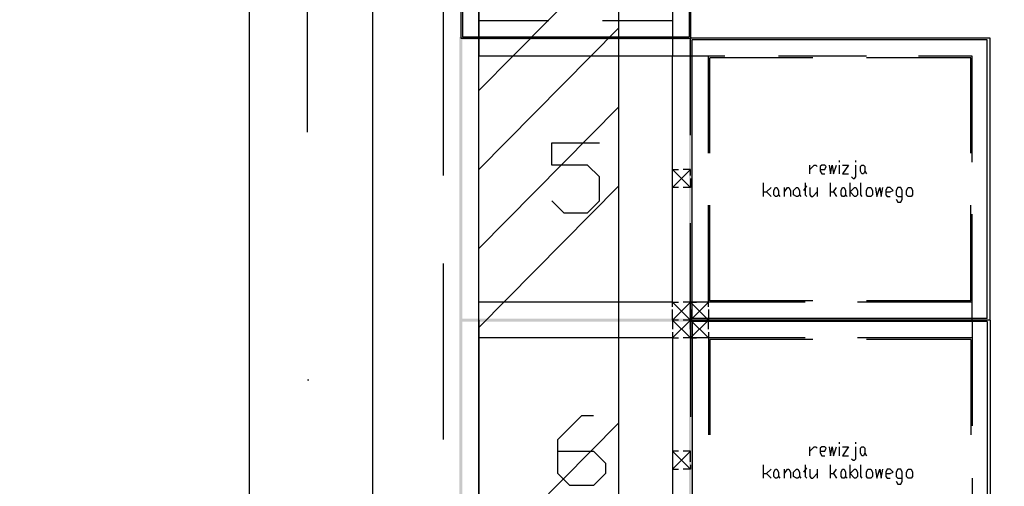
# Model space of a CAD drawing. Header units: millimetres. Extents: x 46 to 491, y -41 to 547.
# Tile 72 of 140: x 201 to 229, y 131 to 145. Entities that reach past the tile are written whole.
import ezdxf
from ezdxf import colors
from ezdxf.entities.mleader import LeaderData, LeaderLine
from ezdxf.math import Vec2, Vec3

# ---------------------------------------------------------------- set-up
doc = ezdxf.new("R2010")
doc.units = ezdxf.units.MM
doc.header["$LTSCALE"] = 10
doc.layers.add('_IE_adresy', color=173, linetype='Continuous')
doc.layers.add('xref', color=252, linetype='Continuous')
doc.styles.add('EEP_adresy', font='ARIALNI.TTF', dxfattribs={"width": 0.9, "height": 20})

# ---------------------------------------------------------------- blocks, each defined once
blk = doc.blocks.new('stacja')
h = blk.add_hatch(color=5)
h.dxf.hatch_style = 2
h.paths.add_polyline_path([(159.173334, 85.640333), (159.258, 85.725), (159.173334, 93.726)])
h = blk.add_hatch(color=5)
h.dxf.hatch_style = 2
h.paths.add_polyline_path([(159.258, 85.725), (159.173334, 93.726), (159.258, 93.641333)])
h = blk.add_hatch(color=5)
h.dxf.hatch_style = 2
h.paths.add_polyline_path([(159.173334, 93.726), (159.258, 93.641333), (165.777334, 93.726)])
h = blk.add_hatch(color=5)
h.dxf.hatch_style = 2
h.paths.add_polyline_path([(159.258, 93.641333), (165.777334, 93.726), (165.692667, 93.641333)])
h = blk.add_hatch(color=5)
h.dxf.hatch_style = 2
h.paths.add_polyline_path([(165.777334, 93.726), (165.692667, 93.641333), (165.777334, 85.640333)])
h = blk.add_hatch(color=5)
h.dxf.hatch_style = 2
h.paths.add_polyline_path([(165.692667, 93.641333), (165.777334, 85.640333), (165.692667, 85.725)])
h = blk.add_hatch(color=5)
h.dxf.hatch_style = 2
h.paths.add_polyline_path([(159.173334, 77.639333), (159.258, 77.724), (159.173334, 85.725)])
h = blk.add_hatch(color=5)
h.dxf.hatch_style = 2
h.paths.add_polyline_path([(159.258, 77.724), (159.173334, 85.725), (159.258, 85.640333)])
h = blk.add_hatch(color=5)
h.dxf.hatch_style = 2
h.paths.add_polyline_path([(159.173334, 85.725), (159.258, 85.640333), (165.777334, 85.725)])
h = blk.add_hatch(color=5)
h.dxf.hatch_style = 2
h.paths.add_polyline_path([(165.777334, 85.640333), (165.692667, 85.725), (159.173334, 85.640333)])
h = blk.add_hatch(color=5)
h.dxf.hatch_style = 2
h.paths.add_polyline_path([(165.692667, 85.725), (159.173334, 85.640333), (159.258, 85.725)])
h = blk.add_hatch(color=5)
h.dxf.hatch_style = 2
h.paths.add_polyline_path([(159.258, 85.640333), (165.777334, 85.725), (165.692667, 85.640333)])
h = blk.add_hatch(color=5)
h.dxf.hatch_style = 2
h.paths.add_polyline_path([(165.777334, 85.725), (165.692667, 85.640333), (165.777334, 77.639333)])
h = blk.add_hatch(color=5)
h.dxf.hatch_style = 2
h.paths.add_polyline_path([(165.692667, 85.640333), (165.777334, 77.639333), (165.692667, 77.724)])
at = {"color": 9, "lineweight": 25}
for points in [[(154.855334, 91.016666), (154.855334, 111.336666)], [(159.723667, 96.435333), (159.723667, 93.175666)], [(167.174334, 95.25), (165.692667, 95.25), (165.692667, 93.726)], [(163.237334, 94.191666), (165.227, 94.191666)], [(165.735, 90.932), (165.735, 93.683666)], [(159.723667, 53.170666), (159.723667, 93.175666)], [(166.708667, 93.175666), (165.227, 93.175666)], [(166.243, 90.424), (166.243, 93.175666)], [(166.285334, 90.424), (166.285334, 93.133333)], [(169.206334, 93.133333), (166.285334, 93.133333)], [(173.693667, 90.424), (173.693667, 93.133333)], [(173.736, 90.17), (173.736, 93.175666)], [(169.121667, 89.831333), (169.121667, 90.085333)], [(169.121667, 89.958333), (169.248667, 90.085333), (169.291, 90.085333), (169.333334, 90.043)], [(169.418, 89.958333), (169.545, 89.958333), (169.587334, 90.043), (169.545, 90.085333), (169.460334, 90.085333), (169.418, 90.043), (169.418, 89.916), (169.460334, 89.831333), (169.545, 89.831333)], [(169.672, 90.085333), (169.714334, 89.831333), (169.756667, 90.085333), (169.799, 89.831333), (169.883667, 90.085333)], [(170.053, 90.085333), (170.222334, 90.085333), (170.053, 89.831333), (170.222334, 89.831333)], [(170.307, 89.746666), (170.349334, 89.704333), (170.391667, 89.704333), (170.434, 89.746666), (170.434, 90.085333)], [(170.434, 90.17), (170.434, 90.212333)], [(165.735, 89.789), (165.735, 89.958333), (165.523334, 89.958333)], [(168.952334, 89.365666), (169.037, 89.492666)], [(168.994667, 89.577333), (168.994667, 89.238666), (169.037, 89.196333)], [(170.561, 89.577333), (170.561, 89.238666), (170.603334, 89.196333)], [(167.809334, 89.323333), (167.894, 89.323333), (168.021, 89.450333)], [(167.894, 89.323333), (168.021, 89.196333)], [(168.402, 89.323333), (168.486667, 89.450333), (168.529, 89.450333), (168.571334, 89.365666), (168.571334, 89.196333)], [(168.825334, 89.238666), (168.867667, 89.196333)], [(169.121667, 89.450333), (169.121667, 89.238666), (169.164, 89.196333), (169.206334, 89.196333), (169.333334, 89.323333)], [(169.714334, 89.323333), (169.799, 89.323333), (169.883667, 89.450333)], [(169.799, 89.323333), (169.883667, 89.196333)], [(170.984334, 89.450333), (171.026667, 89.196333), (171.111334, 89.450333), (171.153667, 89.196333), (171.196, 89.450333)], [(171.280667, 89.323333), (171.407667, 89.323333), (171.492334, 89.365666), (171.407667, 89.450333), (171.323, 89.450333), (171.280667, 89.365666), (171.280667, 89.238666), (171.323, 89.196333), (171.407667, 89.196333)], [(171.577, 89.111666), (171.619334, 89.027), (171.704, 89.027), (171.746334, 89.111666), (171.746334, 89.365666), (171.704, 89.450333), (171.619334, 89.450333), (171.577, 89.365666), (171.577, 89.238666), (171.619334, 89.196333), (171.746334, 89.196333)], [(166.243, 86.190666), (166.243, 88.942333)], [(173.736, 85.682666), (173.736, 88.688333)], [(165.735, 86.063666), (165.735, 86.190666), (165.523334, 86.190666)], [(168.994667, 86.190666), (165.735, 86.190666)], [(166.243, 86.063666), (166.243, 86.190666), (165.989, 86.190666)], [(169.206334, 86.233), (166.285334, 86.233)], [(173.736, 86.190666), (170.476334, 86.190666)], [(173.693667, 86.233), (170.730334, 86.233)], [(159.723667, 85.682666), (159.723667, 77.681666)], [(174.244, 85.682666), (165.735, 85.682666), (165.904334, 85.682666)], [(174.244, 85.682666), (165.735, 85.682666), (165.904334, 85.682666)], [(173.736, 85.682666), (173.736, 82.677)], [(165.735, 85.344), (165.735, 85.174666), (165.523334, 85.174666)], [(166.243, 85.344), (166.243, 85.174666), (165.989, 85.174666)], [(168.994667, 85.174666), (165.735, 85.174666)], [(166.243, 85.174666), (166.243, 82.423)], [(169.206334, 85.132333), (166.285334, 85.132333)], [(166.285334, 85.132333), (166.285334, 82.423)], [(173.736, 85.174666), (170.476334, 85.174666)], [(170.434, 82.169), (170.434, 82.211333)], [(169.121667, 81.830333), (169.121667, 82.084333)], [(169.121667, 81.957333), (169.248667, 82.084333), (169.291, 82.084333), (169.333334, 82.042)], [(169.418, 81.957333), (169.545, 81.957333), (169.587334, 82.042), (169.545, 82.084333), (169.460334, 82.084333), (169.418, 82.042), (169.418, 81.915), (169.460334, 81.830333), (169.545, 81.830333)], [(169.672, 82.084333), (169.714334, 81.830333), (169.756667, 82.084333), (169.799, 81.830333), (169.883667, 82.084333)], [(170.053, 82.084333), (170.222334, 82.084333), (170.053, 81.830333), (170.222334, 81.830333)], [(170.307, 81.745666), (170.349334, 81.703333), (170.391667, 81.703333), (170.434, 81.745666), (170.434, 82.084333)], [(165.735, 81.576333), (165.735, 81.449333), (165.523334, 81.449333)], [(167.809334, 81.322333), (167.894, 81.322333), (168.021, 81.449333)], [(168.402, 81.322333), (168.486667, 81.449333), (168.529, 81.449333), (168.571334, 81.364666), (168.571334, 81.195333)], [(168.952334, 81.364666), (169.037, 81.491666)], [(168.994667, 81.576333), (168.994667, 81.237666), (169.037, 81.195333)], [(169.121667, 81.449333), (169.121667, 81.237666), (169.164, 81.195333), (169.206334, 81.195333), (169.333334, 81.322333)], [(169.714334, 81.322333), (169.799, 81.322333), (169.883667, 81.449333)], [(170.561, 81.576333), (170.561, 81.237666), (170.603334, 81.195333)], [(170.984334, 81.449333), (171.026667, 81.195333), (171.111334, 81.449333), (171.153667, 81.195333), (171.196, 81.449333)], [(171.280667, 81.322333), (171.407667, 81.322333), (171.492334, 81.364666), (171.407667, 81.449333), (171.323, 81.449333), (171.280667, 81.364666), (171.280667, 81.237666), (171.323, 81.195333), (171.407667, 81.195333)], [(171.577, 81.110666), (171.619334, 81.026), (171.704, 81.026), (171.746334, 81.110666), (171.746334, 81.364666), (171.704, 81.449333), (171.619334, 81.449333), (171.577, 81.364666), (171.577, 81.237666), (171.619334, 81.195333), (171.746334, 81.195333)], [(167.894, 81.322333), (168.021, 81.195333)], [(168.825334, 81.237666), (168.867667, 81.195333)], [(169.799, 81.322333), (169.883667, 81.195333)], [(173.736, 81.195333), (173.736, 78.189666)]]:
    blk.add_lwpolyline(points, dxfattribs=at)
at = {"color": 5, "lineweight": 25}
for points in [[(157.268334, 51.350333), (159.723667, 51.350333), (159.723667, 101.176666), (217.127667, 101.176666), (217.127667, 70.188666)], [(157.268334, 47.328666), (163.703, 47.328666), (163.703, 97.197333), (213.148334, 97.197333), (213.148334, 70.188666)], [(161.798, 89.069333), (162.136667, 88.730666), (162.814, 88.730666), (163.152667, 89.069333), (163.152667, 89.746666), (162.814, 90.085333), (161.798, 90.085333), (161.798, 90.720333), (163.152667, 90.720333)], [(161.967334, 81.957333), (162.983334, 81.957333), (163.322, 81.618666), (163.322, 81.322333), (162.983334, 80.983666), (162.306, 80.983666), (161.967334, 81.322333), (161.967334, 82.296), (162.644667, 82.973333), (162.983334, 82.973333)]]:
    blk.add_lwpolyline(points, dxfattribs=at)
at = {"color": 9, "lineweight": 25}
for points in [[(170.645667, 89.831333), (170.603334, 89.831333), (170.561, 89.916), (170.561, 90.043), (170.603334, 90.085333), (170.645667, 90.085333), (170.688, 90.043), (170.688, 89.916)], [(168.190334, 89.196333), (168.148, 89.196333), (168.105667, 89.238666), (168.105667, 89.365666), (168.148, 89.450333), (168.190334, 89.450333), (168.232667, 89.365666), (168.232667, 89.238666)], [(168.783, 89.196333), (168.740667, 89.196333), (168.656, 89.238666), (168.656, 89.365666), (168.740667, 89.450333), (168.783, 89.450333), (168.825334, 89.365666), (168.825334, 89.238666)], [(170.095334, 89.196333), (170.053, 89.196333), (170.010667, 89.238666), (170.010667, 89.365666), (170.053, 89.450333), (170.095334, 89.450333), (170.137667, 89.365666), (170.137667, 89.238666)], [(170.264667, 89.323333), (170.391667, 89.450333), (170.434, 89.450333), (170.476334, 89.365666), (170.476334, 89.238666), (170.434, 89.196333), (170.391667, 89.196333)], [(170.857334, 89.196333), (170.772667, 89.196333), (170.730334, 89.238666), (170.730334, 89.365666), (170.772667, 89.450333), (170.857334, 89.450333), (170.899667, 89.365666), (170.899667, 89.238666)], [(172.000334, 89.196333), (171.915667, 89.196333), (171.873334, 89.238666), (171.873334, 89.365666), (171.915667, 89.450333), (172.000334, 89.450333), (172.042667, 89.365666), (172.042667, 89.238666)], [(170.645667, 81.830333), (170.603334, 81.830333), (170.561, 81.915), (170.561, 82.042), (170.603334, 82.084333), (170.645667, 82.084333), (170.688, 82.042), (170.688, 81.915)], [(168.190334, 81.195333), (168.148, 81.195333), (168.105667, 81.237666), (168.105667, 81.364666), (168.148, 81.449333), (168.190334, 81.449333), (168.232667, 81.364666), (168.232667, 81.237666)], [(168.783, 81.195333), (168.740667, 81.195333), (168.656, 81.237666), (168.656, 81.364666), (168.740667, 81.449333), (168.783, 81.449333), (168.825334, 81.364666), (168.825334, 81.237666)], [(170.095334, 81.195333), (170.053, 81.195333), (170.010667, 81.237666), (170.010667, 81.364666), (170.053, 81.449333), (170.095334, 81.449333), (170.137667, 81.364666), (170.137667, 81.237666)], [(170.264667, 81.322333), (170.391667, 81.449333), (170.434, 81.449333), (170.476334, 81.364666), (170.476334, 81.237666), (170.434, 81.195333), (170.391667, 81.195333)], [(170.857334, 81.195333), (170.772667, 81.195333), (170.730334, 81.237666), (170.730334, 81.364666), (170.772667, 81.449333), (170.857334, 81.449333), (170.899667, 81.364666), (170.899667, 81.237666)], [(172.000334, 81.195333), (171.915667, 81.195333), (171.873334, 81.237666), (171.873334, 81.364666), (171.915667, 81.449333), (172.000334, 81.449333), (172.042667, 81.364666), (172.042667, 81.237666)]]:
    blk.add_lwpolyline(points, close=True, dxfattribs=at)
for points in [[(153.204334, 105.579333), (153.204334, 105.579333), (153.204334, 63.203666), (153.204334, 63.203666)], [(156.718, 63.203666), (156.718, 63.203666), (156.718, 104.182333), (156.718, 104.182333)], [(159.215667, 101.684666), (159.215667, 101.684666), (159.215667, 93.683666), (159.215667, 93.683666)], [(159.258, 101.642333), (159.258, 101.642333), (159.258, 93.726), (159.258, 93.726)], [(165.227, 95.673333), (165.227, 95.673333), (165.227, 93.175666), (165.227, 93.175666)], [(165.735, 95.207666), (165.735, 95.207666), (165.735, 93.683666), (165.735, 93.683666)], [(158.707667, 94.784333), (158.707667, 94.784333), (158.707667, 89.789), (158.707667, 89.789)], [(159.723667, 94.191666), (159.723667, 94.191666), (161.713334, 94.191666), (161.713334, 94.191666)], [(159.215667, 93.683666), (159.215667, 93.683666), (165.735, 93.683666), (165.735, 93.683666)], [(159.215667, 93.683666), (159.215667, 93.683666), (165.735, 93.683666), (165.735, 93.683666)], [(159.258, 93.726), (159.258, 93.726), (165.692667, 93.726), (165.692667, 93.726)], [(174.244, 93.683666), (174.244, 93.683666), (165.735, 93.683666), (165.735, 93.683666)], [(174.244, 85.682666), (174.244, 85.682666), (174.244, 93.683666), (174.244, 93.683666)], [(165.777334, 85.725), (165.777334, 85.725), (165.777334, 93.641333), (165.777334, 93.641333)], [(174.159334, 93.641333), (174.159334, 93.641333), (165.777334, 93.641333), (165.777334, 93.641333)], [(174.159334, 85.725), (174.159334, 85.725), (174.159334, 93.641333), (174.159334, 93.641333)], [(159.723667, 85.682666), (159.723667, 85.682666), (159.723667, 93.175666), (159.723667, 93.175666)], [(165.227, 93.175666), (165.227, 93.175666), (159.723667, 93.175666), (159.723667, 93.175666)], [(165.227, 86.190666), (165.227, 86.190666), (165.227, 93.175666), (165.227, 93.175666)], [(170.730334, 93.175666), (170.730334, 93.175666), (168.232667, 93.175666), (168.232667, 93.175666)], [(173.693667, 93.133333), (173.693667, 93.133333), (170.730334, 93.133333), (170.730334, 93.133333)], [(173.736, 93.175666), (173.736, 93.175666), (172.212, 93.175666), (172.212, 93.175666)], [(169.968334, 90.17), (169.968334, 90.17), (169.968334, 90.212333), (169.968334, 90.212333)], [(169.968334, 89.831333), (169.968334, 89.831333), (169.968334, 90.085333), (169.968334, 90.085333)], [(165.735, 89.958333), (165.735, 89.958333), (165.227, 89.450333), (165.227, 89.450333)], [(165.735, 89.450333), (165.735, 89.450333), (165.227, 89.958333), (165.227, 89.958333)], [(165.227, 89.958333), (165.227, 89.958333), (165.396334, 89.958333), (165.396334, 89.958333)], [(165.227, 89.789), (165.227, 89.789), (165.227, 89.958333), (165.227, 89.958333)], [(170.688, 89.916), (170.688, 89.916), (170.730334, 89.831333), (170.730334, 89.831333)], [(165.227, 89.450333), (165.227, 89.450333), (165.227, 89.704333), (165.227, 89.704333)], [(165.735, 89.704333), (165.735, 89.704333), (165.735, 89.450333), (165.735, 89.450333)], [(167.809334, 89.196333), (167.809334, 89.196333), (167.809334, 89.577333), (167.809334, 89.577333)], [(169.714334, 89.196333), (169.714334, 89.196333), (169.714334, 89.577333), (169.714334, 89.577333)], [(170.264667, 89.196333), (170.264667, 89.196333), (170.264667, 89.577333), (170.264667, 89.577333)], [(165.396334, 89.450333), (165.396334, 89.450333), (165.227, 89.450333), (165.227, 89.450333)], [(165.735, 89.450333), (165.735, 89.450333), (165.523334, 89.450333), (165.523334, 89.450333)], [(168.232667, 89.238666), (168.232667, 89.238666), (168.275, 89.196333), (168.275, 89.196333)], [(168.402, 89.196333), (168.402, 89.196333), (168.402, 89.450333), (168.402, 89.450333)], [(169.333334, 89.450333), (169.333334, 89.450333), (169.333334, 89.196333), (169.333334, 89.196333)], [(170.137667, 89.238666), (170.137667, 89.238666), (170.18, 89.196333), (170.18, 89.196333)], [(166.285334, 86.233), (166.285334, 86.233), (166.285334, 88.942333), (166.285334, 88.942333)], [(173.693667, 86.233), (173.693667, 86.233), (173.693667, 88.942333), (173.693667, 88.942333)], [(165.735, 85.682666), (165.735, 85.682666), (165.735, 88.434333), (165.735, 88.434333)], [(158.707667, 87.291333), (158.707667, 87.291333), (158.707667, 82.296), (158.707667, 82.296)], [(165.227, 86.190666), (165.227, 86.190666), (159.723667, 86.190666), (159.723667, 86.190666)], [(165.735, 86.190666), (165.735, 86.190666), (165.227, 85.682666), (165.227, 85.682666)], [(165.735, 85.682666), (165.735, 85.682666), (165.227, 86.190666), (165.227, 86.190666)], [(165.227, 86.190666), (165.227, 86.190666), (165.396334, 86.190666), (165.396334, 86.190666)], [(165.227, 86.063666), (165.227, 86.063666), (165.227, 86.190666), (165.227, 86.190666)], [(166.243, 86.190666), (166.243, 86.190666), (165.735, 85.682666), (165.735, 85.682666)], [(166.243, 85.682666), (166.243, 85.682666), (165.735, 86.190666), (165.735, 86.190666)], [(165.735, 86.190666), (165.735, 86.190666), (165.904334, 86.190666), (165.904334, 86.190666)], [(165.735, 86.063666), (165.735, 86.063666), (165.735, 86.190666), (165.735, 86.190666)], [(165.227, 85.682666), (165.227, 85.682666), (165.227, 85.979), (165.227, 85.979)], [(165.735, 85.979), (165.735, 85.979), (165.735, 85.682666), (165.735, 85.682666)], [(165.735, 85.682666), (165.735, 85.682666), (165.735, 85.979), (165.735, 85.979)], [(166.243, 85.979), (166.243, 85.979), (166.243, 85.682666), (166.243, 85.682666)], [(165.735, 85.174666), (165.735, 85.174666), (165.227, 85.682666), (165.227, 85.682666)], [(165.735, 85.682666), (165.735, 85.682666), (165.227, 85.174666), (165.227, 85.174666)], [(165.396334, 85.682666), (165.396334, 85.682666), (165.227, 85.682666), (165.227, 85.682666)], [(165.227, 85.682666), (165.227, 85.682666), (165.227, 85.428666), (165.227, 85.428666)], [(165.396334, 85.682666), (165.396334, 85.682666), (165.227, 85.682666), (165.227, 85.682666)], [(165.735, 85.682666), (165.735, 85.682666), (165.523334, 85.682666), (165.523334, 85.682666)], [(165.735, 85.682666), (165.735, 85.682666), (165.523334, 85.682666), (165.523334, 85.682666)], [(174.244, 85.682666), (174.244, 85.682666), (165.735, 85.682666), (165.735, 85.682666)], [(165.735, 85.428666), (165.735, 85.428666), (165.735, 85.682666), (165.735, 85.682666)], [(166.243, 85.174666), (166.243, 85.174666), (165.735, 85.682666), (165.735, 85.682666)], [(166.243, 85.682666), (166.243, 85.682666), (165.735, 85.174666), (165.735, 85.174666)], [(165.735, 85.682666), (165.735, 85.682666), (165.735, 85.428666), (165.735, 85.428666)], [(165.735, 85.682666), (165.735, 85.682666), (165.735, 82.931), (165.735, 82.931)], [(174.244, 85.682666), (174.244, 85.682666), (165.735, 85.682666), (165.735, 85.682666)], [(174.159334, 85.725), (174.159334, 85.725), (165.777334, 85.725), (165.777334, 85.725)], [(174.159334, 85.640333), (174.159334, 85.640333), (165.777334, 85.640333), (165.777334, 85.640333)], [(165.777334, 85.640333), (165.777334, 85.640333), (165.777334, 77.724), (165.777334, 77.724)], [(166.243, 85.682666), (166.243, 85.682666), (165.989, 85.682666), (165.989, 85.682666)], [(166.243, 85.682666), (166.243, 85.682666), (165.989, 85.682666), (165.989, 85.682666)], [(166.243, 85.428666), (166.243, 85.428666), (166.243, 85.682666), (166.243, 85.682666)], [(174.159334, 85.640333), (174.159334, 85.640333), (174.159334, 77.724), (174.159334, 77.724)], [(174.244, 85.682666), (174.244, 85.682666), (174.244, 77.681666), (174.244, 77.681666)], [(165.227, 85.344), (165.227, 85.344), (165.227, 85.174666), (165.227, 85.174666)], [(165.735, 85.344), (165.735, 85.344), (165.735, 85.174666), (165.735, 85.174666)], [(165.227, 85.174666), (165.227, 85.174666), (159.723667, 85.174666), (159.723667, 85.174666)], [(165.227, 85.174666), (165.227, 85.174666), (165.396334, 85.174666), (165.396334, 85.174666)], [(165.227, 85.174666), (165.227, 85.174666), (165.227, 78.189666), (165.227, 78.189666)], [(165.735, 85.174666), (165.735, 85.174666), (165.904334, 85.174666), (165.904334, 85.174666)], [(173.693667, 85.132333), (173.693667, 85.132333), (170.730334, 85.132333), (170.730334, 85.132333)], [(173.693667, 85.132333), (173.693667, 85.132333), (173.693667, 82.423), (173.693667, 82.423)], [(154.855334, 83.989333), (154.855334, 83.989333), (154.897667, 83.989333), (154.897667, 83.989333)], [(169.968334, 82.169), (169.968334, 82.169), (169.968334, 82.211333), (169.968334, 82.211333)], [(165.735, 81.449333), (165.735, 81.449333), (165.227, 81.957333), (165.227, 81.957333)], [(165.735, 81.957333), (165.735, 81.957333), (165.227, 81.449333), (165.227, 81.449333)], [(165.396334, 81.957333), (165.396334, 81.957333), (165.227, 81.957333), (165.227, 81.957333)], [(165.227, 81.957333), (165.227, 81.957333), (165.227, 81.661), (165.227, 81.661)], [(165.735, 81.957333), (165.735, 81.957333), (165.523334, 81.957333), (165.523334, 81.957333)], [(165.735, 81.661), (165.735, 81.661), (165.735, 81.957333), (165.735, 81.957333)], [(169.968334, 81.830333), (169.968334, 81.830333), (169.968334, 82.084333), (169.968334, 82.084333)], [(170.688, 81.915), (170.688, 81.915), (170.730334, 81.830333), (170.730334, 81.830333)], [(165.227, 81.576333), (165.227, 81.576333), (165.227, 81.449333), (165.227, 81.449333)], [(165.227, 81.449333), (165.227, 81.449333), (165.396334, 81.449333), (165.396334, 81.449333)], [(167.809334, 81.195333), (167.809334, 81.195333), (167.809334, 81.576333), (167.809334, 81.576333)], [(168.402, 81.195333), (168.402, 81.195333), (168.402, 81.449333), (168.402, 81.449333)], [(169.333334, 81.449333), (169.333334, 81.449333), (169.333334, 81.195333), (169.333334, 81.195333)], [(169.714334, 81.195333), (169.714334, 81.195333), (169.714334, 81.576333), (169.714334, 81.576333)], [(170.264667, 81.195333), (170.264667, 81.195333), (170.264667, 81.576333), (170.264667, 81.576333)], [(168.232667, 81.237666), (168.232667, 81.237666), (168.275, 81.195333), (168.275, 81.195333)], [(170.137667, 81.237666), (170.137667, 81.237666), (170.18, 81.195333), (170.18, 81.195333)]]:
    blk.add_open_spline(points, degree=3, dxfattribs=at)
at = {"color": 5, "lineweight": 25}
for points in [[(159.723667, 92.202), (159.723667, 92.202), (163.703, 96.223666), (163.703, 96.223666)], [(159.723667, 89.958333), (159.723667, 89.958333), (163.703, 93.98), (163.703, 93.98)], [(159.723667, 87.714666), (159.723667, 87.714666), (163.703, 91.736333), (163.703, 91.736333)], [(159.723667, 85.471), (159.723667, 85.471), (163.703, 89.492666), (163.703, 89.492666)], [(159.723667, 78.74), (159.723667, 78.74), (163.703, 82.761666), (163.703, 82.761666)]]:
    blk.add_open_spline(points, degree=3, dxfattribs=at)

msp = doc.modelspace()

# ---------------------------------------------------------------- block references
at = {"layer": 'xref'}
msp.add_blockref('stacja', (53.992334, 50.410128), dxfattribs=at)

# ---------------------------------------------------------------- leaders
at = {"layer": '_IE_adresy', "color": 1}
ml = msp.add_multileader_mtext('Standard', dxfattribs=at)
ml.set_content('{\\W1;\\fArial|b0|i0|c238|p34;Istn. szafa pożarowa\\PProj.kabel XFLAME E90 5x1x240mm2\\Pzasilić z wolnego obwodu\\PZab. gG200A }', color=1, style='EEP_adresy')
ml.set_leader_properties(color=1)
ml.build(insert=Vec2(0, 0))
ml.multileader.update_dxf_attribs({"text_left_attachment_type": 6, "text_right_attachment_type": 6, "dogleg_length": 0.5, "arrow_head_size": 3})
ctx = ml.context
ctx.base_point, ctx.char_height, ctx.arrow_head_size, ctx.landing_gap_size, ctx.plane_origin = Vec3(127.644572, 130.928128), 2.5, 3, 0.4, Vec3(309.664545, 125.520573)
ctx.left_attachment, ctx.right_attachment, ctx.text_align_type = 6, 6, 2
notes = []
notes.append((ctx, [(0, (1, 1, 0), (189.996083, 130.928128), (-1, 0), 2.410992, [(2, [(204.020679, 100.904641)], 0, [])])]))
ctx.mtext.insert, ctx.mtext.width, ctx.mtext.defined_height, ctx.mtext.alignment, ctx.mtext.line_spacing_factor, ctx.mtext.flow_direction = Vec3(187.185091, 134.205754), 98.67878785, 54.223772, 3, 0.96, 5
for ctx, leaders in notes:
    for number, flags, end, landing, length, lines in leaders:
        leader = LeaderData()
        leader.index, (leader.has_last_leader_line, leader.has_dogleg_vector, leader.attachment_direction) = number, flags
        leader.last_leader_point, leader.dogleg_vector, leader.dogleg_length = Vec3(end), Vec3(landing), length
        for number, points, colour, breaks in lines:
            line = LeaderLine()
            line.index, line.vertices, line.color, line.breaks = number, Vec3.list(points), colors.encode_raw_color(colour), breaks
            leader.lines.append(line)
        ctx.leaders.append(leader)

doc.saveas('drawing.dxf')
